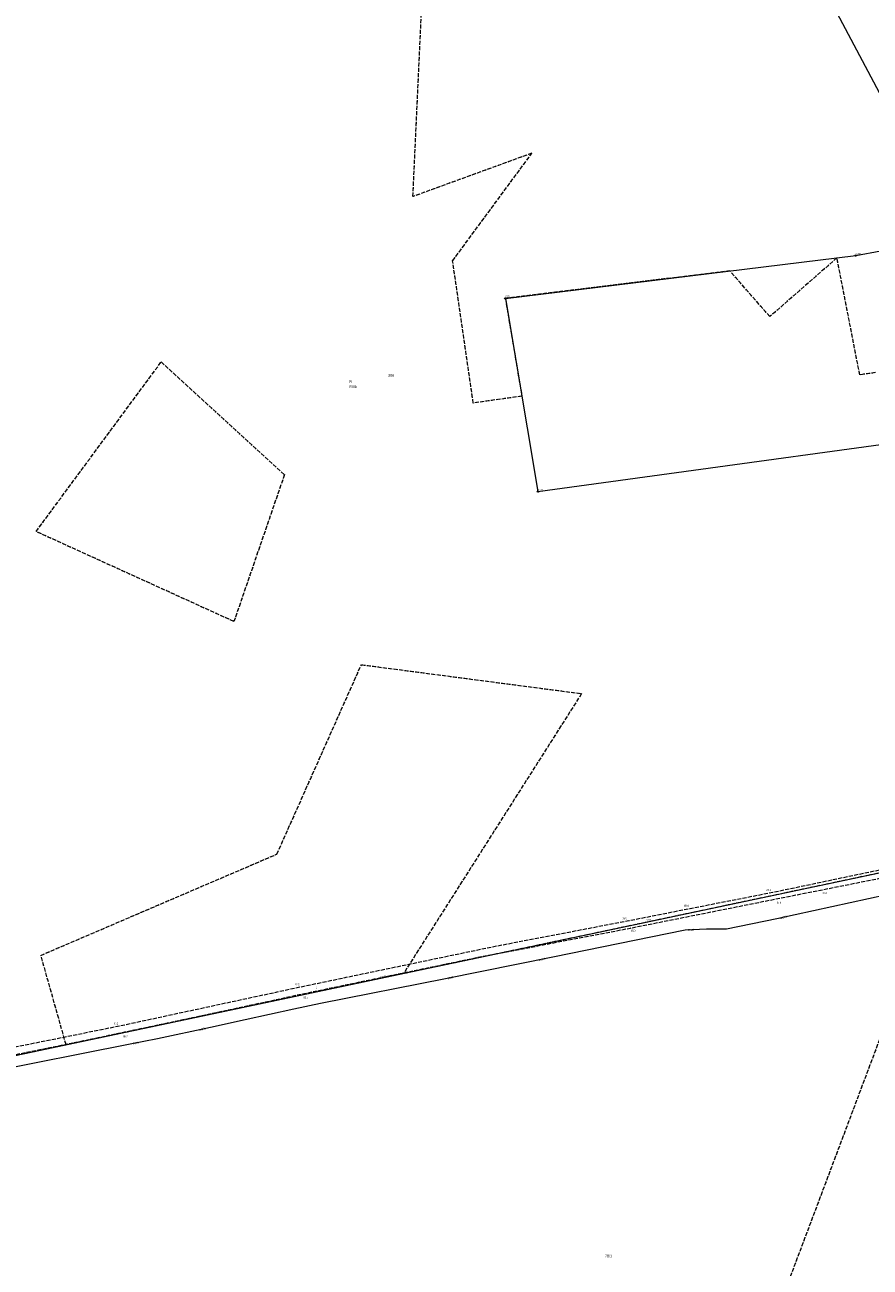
# Model space of a CAD drawing. Header units: metres. Extents: x 6524698 to 6533081, y 5883213 to 5896811.
# Tile 58 of 167: x 6528860 to 6529172, y 5888855 to 5889313. Entities that reach past the tile are written whole.
import ezdxf
from ezdxf.enums import TextEntityAlignment as Align

# ---------------------------------------------------------------- set-up
doc = ezdxf.new("R2010")
doc.units = ezdxf.units.M
doc.header["$MEASUREMENT"] = 0
for name, pattern in [('mapa zasadnicza$0$1.5_0.5', [2, 1.5, -0.5]), ('mapa zasadnicza$0$219-500', [0]), ('mapa zasadnicza$0$egkk-500', [2, 1.5, -0.5]), ('mapa zasadnicza$0$egug-500', [1, 0.5, -0.5])]:
    doc.linetypes.add(name, pattern=pattern)
doc.layers.get('0').update_dxf_attribs({"lineweight": 0})
for name, color, linetype in [('mapa zasadnicza$0$202-punkt graniczny', 7, 'Continuous'), ('mapa zasadnicza$0$202-punkt graniczny-Atr103', 7, 'Continuous'), ('mapa zasadnicza$0$203-punkt graniczny', 7, 'Continuous'), ('mapa zasadnicza$0$203-punkt graniczny-Atr103', 7, 'Continuous'), ('mapa zasadnicza$0$209-oznaczenie konturu klasyfikacyjnego', 7, 'Continuous'), ('mapa zasadnicza$0$210-oznaczenie konturu użytku gruntowego', 7, 'Continuous'), ('mapa zasadnicza$0$211-numer działki ewidencyjnej', 7, 'Continuous'), ('mapa zasadnicza$0$217-kontur klasyfikacyjny', 7, 'Continuous'), ('mapa zasadnicza$0$218-kontur użytku gruntowego', 7, 'Continuous'), ('mapa zasadnicza$0$219-działka ewidencyjna', 7, 'Continuous'), ('mapa zasadnicza$0$jezdnia', 7, 'Continuous'), ('mapa zasadnicza$0$jezdnia-Atr17', 7, 'Continuous'), ('mapa zasadnicza$0$pikieta naturalna', 7, 'Continuous'), ('mapa zasadnicza$0$pikieta naturalna-Atr2', 7, 'Continuous'), ('mapa zasadnicza$0$przewód wodociągowy', 7, 'Continuous'), ('mapa zasadnicza$0$przewód wodociągowy-Atr1', 7, 'Continuous'), ('mapa zasadnicza$0$rzędna', 7, 'Continuous'), ('mapa zasadnicza$0$rzędna-Atr2', 7, 'Continuous')]:
    doc.layers.add(name, color=color, linetype=linetype)
doc.styles.add('mapa zasadnicza$0$STANDARD', font='Working1250', dxfattribs={"width": 0.75})

# ---------------------------------------------------------------- blocks, each defined once
blk = doc.blocks.new('mapa zasadnicza$0$203')
at = {"linetype": 'Continuous', "lineweight": 0}
h = blk.add_hatch(color=0, dxfattribs=at)
edge = h.paths.add_edge_path()
edge.add_arc((0, 0), 0.045, 0, 360)
blk = doc.blocks.new('mapa zasadnicza$0$202')
at = {"color": 0, "linetype": 'Continuous', "lineweight": 0}
blk.add_circle((0, 0), 0.25, dxfattribs=at)
blk = doc.blocks.new('mapa zasadnicza$0$PW01')
at = {"linetype": 'Continuous', "lineweight": 13}
h = blk.add_hatch(color=0, dxfattribs=at)
edge = h.paths.add_edge_path()
edge.add_arc((0, 0), 0.045, 0, 360)

msp = doc.modelspace()

# ---------------------------------------------------------------- linework, layer by layer
at = {"layer": 'mapa zasadnicza$0$217-kontur klasyfikacyjny', "color": 92, "linetype": 'mapa zasadnicza$0$egkk-500', "lineweight": 18, "flags": 128}
for points in [[(6529003.52, 5889249.71), (6529008.8, 5889364.08)], [(6529047.38, 5889265.67), (6529003.52, 5889249.71)], [(6529018.16, 5889226.03), (6529047.38, 5889265.67)], [(6529025.77, 5889173.59), (6529018.16, 5889226.03)], [(6529159.84, 5889227.1), (6529135.1, 5889205.45)], [(6529168.26, 5889183.99), (6529159.84, 5889227.1)], [(6529120.39, 5889222.28), (6529037.59, 5889212.18)], [(6529135.1, 5889205.45), (6529120.39, 5889222.28)], [(6529037.59, 5889212.18), (6529043.67, 5889176.13)], [(6528864.6, 5889126.24), (6528910.7, 5889188.72)], [(6528910.7, 5889188.72), (6528956.15, 5889147.2)], [(6529174.03, 5889184.8), (6529168.26, 5889183.99)], [(6529043.67, 5889176.13), (6529025.77, 5889173.59)], [(6528956.15, 5889147.2), (6528937.54, 5889093.07)], [(6528937.54, 5889093.07), (6528864.6, 5889126.24)], [(6528953.38, 5889007.33), (6528984.51, 5889077.15)], [(6528984.51, 5889077.15), (6529065.69, 5889066.5)], [(6529065.69, 5889066.5), (6529000.12, 5888963.42)], [(6528866.37, 5888970.03), (6528953.38, 5889007.33)], [(6529089.46, 5888982.3), (6529206.87, 5889007.11)], [(6529000.12, 5888963.42), (6529089.46, 5888982.3)], [(6528875.64, 5888937.11), (6528866.37, 5888970.03)], [(6529000.12, 5888963.42), (6528991.63, 5888961.62)], [(6528991.63, 5888961.62), (6528875.64, 5888937.11)], [(6529111.71, 5888769.27), (6529177.35, 5888943.61)], [(6528799.86, 5888921.1), (6528875.64, 5888937.11)]]:
    msp.add_lwpolyline(points, dxfattribs=at)
at = {"layer": 'mapa zasadnicza$0$218-kontur użytku gruntowego', "color": 3, "linetype": 'mapa zasadnicza$0$egug-500', "lineweight": 18, "flags": 128}
for points in [[(6529003.52, 5889249.71), (6529008.8, 5889364.08)], [(6529047.38, 5889265.67), (6529003.52, 5889249.71)], [(6529018.16, 5889226.03), (6529047.38, 5889265.67)], [(6529025.77, 5889173.59), (6529018.16, 5889226.03)], [(6529159.84, 5889227.1), (6529135.1, 5889205.45)], [(6529168.26, 5889183.99), (6529159.84, 5889227.1)], [(6529120.39, 5889222.28), (6529037.59, 5889212.18)], [(6529135.1, 5889205.45), (6529120.39, 5889222.28)], [(6529037.59, 5889212.18), (6529043.67, 5889176.13)], [(6528864.6, 5889126.24), (6528910.7, 5889188.72)], [(6528910.7, 5889188.72), (6528956.15, 5889147.2)], [(6529174.03, 5889184.8), (6529168.26, 5889183.99)], [(6529043.67, 5889176.13), (6529025.77, 5889173.59)], [(6528956.15, 5889147.2), (6528937.54, 5889093.07)], [(6528937.54, 5889093.07), (6528864.6, 5889126.24)], [(6528953.38, 5889007.33), (6528984.51, 5889077.15)], [(6528984.51, 5889077.15), (6529065.69, 5889066.5)], [(6529065.69, 5889066.5), (6529000.12, 5888963.42)], [(6528866.37, 5888970.03), (6528953.38, 5889007.33)], [(6529089.46, 5888982.3), (6529206.87, 5889007.11)], [(6529000.12, 5888963.42), (6529089.46, 5888982.3)], [(6528875.64, 5888937.11), (6528866.37, 5888970.03)], [(6529000.12, 5888963.42), (6528991.63, 5888961.62)], [(6528991.63, 5888961.62), (6528875.64, 5888937.11)], [(6529111.71, 5888769.27), (6529177.35, 5888943.61)], [(6528799.86, 5888921.1), (6528875.64, 5888937.11)]]:
    msp.add_lwpolyline(points, dxfattribs=at)
at = {"layer": 'mapa zasadnicza$0$219-działka ewidencyjna', "color": 7, "linetype": 'mapa zasadnicza$0$219-500', "lineweight": 18, "flags": 128}
for points in [[(6529144.02, 5889347.12), (6529203.62, 5889234.85)], [(6529166.75, 5889227.94), (6529203.62, 5889234.85)], [(6529037.59, 5889212.18), (6529166.75, 5889227.94)], [(6529037.59, 5889212.18), (6529049.6, 5889140.96)], [(6529049.6, 5889140.96), (6529239.62, 5889167.01)], [(6529089.46, 5888982.3), (6529206.87, 5889007.11)], [(6528991.63, 5888961.62), (6529089.46, 5888982.3)], [(6528799.86, 5888921.1), (6528991.63, 5888961.62)]]:
    msp.add_lwpolyline(points, dxfattribs=at)
at = {"layer": 'mapa zasadnicza$0$jezdnia', "color": 7, "linetype": 'mapa zasadnicza$0$1.5_0.5', "lineweight": 18, "flags": 128}
msp.add_lwpolyline([(6528804.79, 5888875.98), (6528811.86, 5888846.3), (6528812.07, 5888845.68), (6528812.24, 5888845.03), (6528812.39, 5888844.39), (6528812.52, 5888843.75), (6528812.61, 5888843.1), (6528812.68, 5888842.45), (6528812.72, 5888841.79), (6528812.74, 5888841.13), (6528812.73, 5888840.47), (6528812.69, 5888839.81), (6528812.63, 5888839.16), (6528812.55, 5888838.5), (6528812.43, 5888837.85), (6528812.29, 5888837.21), (6528811.87, 5888836.15), (6528811.38, 5888835.12), (6528810.81, 5888834.13), (6528810.17, 5888833.19), (6528809.46, 5888832.3), (6528808.68, 5888831.47), (6528807.84, 5888830.7), (6528806.94, 5888829.99), (6528805.99, 5888829.36), (6528805, 5888828.8), (6528803.96, 5888828.32), (6528802.9, 5888827.92), (6528801.8, 5888827.6), (6528800.69, 5888827.36), (6528769.1, 5888824.99), (6528742.72, 5888823.04), (6528726.44, 5888821.97), (6528707.46, 5888819.86), (6528706.72, 5888822.45), (6528720.76, 5888823.96), (6528799.49, 5888830.01), (6528801.12, 5888830.34), (6528802.7, 5888830.9), (6528804.18, 5888831.68), (6528805.52, 5888832.66), (6528806.73, 5888833.83), (6528807.75, 5888835.15), (6528808.9, 5888837.4), (6528809.17, 5888838.17), (6528809.54, 5888839.8), (6528809.68, 5888841.47), (6528809.58, 5888843.13), (6528809.24, 5888844.77), (6528808.67, 5888846.34), (6528801.67, 5888877.58), (6528794.88, 5888908.86), (6528794.43, 5888910.52), (6528794.2, 5888912.23), (6528794.2, 5888913.95), (6528794.43, 5888915.66), (6528794.87, 5888917.33), (6528795.53, 5888918.92), (6528796.39, 5888920.41), (6528797.45, 5888921.76), (6528798.67, 5888922.97), (6528800.04, 5888924.01), (6528801.54, 5888924.86), (6528803.13, 5888925.51), (6528804.8, 5888925.94), (6528806.51, 5888926.15), (6528895.88, 5888944.15), (6528961.97, 5888958.4), (6529032.76, 5888973.19), (6529083.13, 5888982.84), (6529105.79, 5888987.35), (6529136.18, 5888993.28), (6529202.52, 5889007.22), (6529230.51, 5889011.99), (6529247.64, 5889015.76), (6529256.88, 5889019.31), (6529257.91, 5889016.2), (6529247.03, 5889012.64), (6529228.99, 5889008.96), (6529202.02, 5889003.62), (6529154.53, 5888994.1), (6529137.23, 5888990.67), (6529083.64, 5888979.95), (6529027.27, 5888969.14), (6528962.65, 5888955.68), (6528896.1, 5888941.29), (6528859.03, 5888933.76), (6528807.37, 5888923.39), (6528805.93, 5888923.12), (6528804.53, 5888922.67), (6528803.22, 5888922.04), (6528801.98, 5888921.24), (6528800.87, 5888920.28), (6528799.9, 5888919.19), (6528799.07, 5888917.98), (6528798.41, 5888916.67), (6528797.92, 5888915.28), (6528797.62, 5888913.85), (6528797.52, 5888912.39), (6528797.6, 5888910.93), (6528797.88, 5888909.48)], close=True, dxfattribs=at)
at = {"layer": 'mapa zasadnicza$0$przewód wodociągowy', "color": 5, "linetype": 'Continuous', "lineweight": 18, "flags": 128}
msp.add_lwpolyline([(6529184.96, 5888993.75), (6529137.74, 5888983.53), (6529119.11, 5888979.67), (6529111.7, 5888979.67), (6529103.88, 5888979.3), (6529055.04, 5888969.39), (6529015.51, 5888961.35), (6528969.47, 5888952.22), (6528959.6, 5888950.24), (6528941.7, 5888946.27), (6528928.94, 5888943.48), (6528909.31, 5888939.21), (6528899.28, 5888937.3), (6528845.95, 5888926.7), (6528811.74, 5888920.13), (6528802.54, 5888918.36), (6528793.06, 5888915.61), (6528799.18, 5888885.16), (6528803.79, 5888862.45), (6528805.29, 5888854.72), (6528805.96, 5888851.42), (6528805.98, 5888850.52)], dxfattribs=at)

# ---------------------------------------------------------------- block references
at = {"layer": 'mapa zasadnicza$0$202-punkt graniczny', "color": 7, "linetype": 'Continuous', "lineweight": 18}
for p in [(6529166.75, 5889227.94), (6529037.59, 5889212.18), (6529049.6, 5889140.96)]:
    msp.add_blockref('mapa zasadnicza$0$202', p, dxfattribs=at)
at = {"layer": 'mapa zasadnicza$0$203-punkt graniczny', "color": 7, "linetype": 'Continuous', "lineweight": 18}
for p in [(6529089.46, 5888982.3), (6528991.63, 5888961.62)]:
    msp.add_blockref('mapa zasadnicza$0$203', p, dxfattribs=at)
at = {"layer": 'mapa zasadnicza$0$pikieta naturalna', "color": 7, "linetype": 'Continuous', "lineweight": 13}
for p in [(6529136.18, 5888993.28), (6529137.23, 5888990.67), (6529154.53, 5888994.1), (6529105.79, 5888987.35), (6529083.13, 5888982.84), (6529083.64, 5888979.95), (6528961.97, 5888958.4), (6528962.65, 5888955.68), (6528895.88, 5888944.15), (6528896.1, 5888941.29)]:
    msp.add_blockref('mapa zasadnicza$0$PW01', p, dxfattribs=at)
at = {"layer": 'mapa zasadnicza$0$rzędna', "color": 5, "linetype": 'Continuous', "lineweight": 18}
for p in [(6529103.88, 5888979.3), (6529015.51, 5888961.35), (6528899.28, 5888937.3)]:
    msp.add_blockref('mapa zasadnicza$0$PW01', p, dxfattribs=at)

# ---------------------------------------------------------------- texts
at = {"layer": 'mapa zasadnicza$0$202-punkt graniczny-Atr103', "color": 7, "style": 'mapa zasadnicza$0$STANDARD', "width": 0.667}
for s, p in [('5781', (6529166.75, 5889227.94)), ('5774', (6529037.59, 5889212.18)), ('5776', (6529049.6, 5889140.96))]:
    msp.add_text(s, height=0.75, dxfattribs=at).set_placement(p, align=Align.BOTTOM_LEFT)
at = {"layer": 'mapa zasadnicza$0$203-punkt graniczny-Atr103', "color": 7, "style": 'mapa zasadnicza$0$STANDARD', "width": 0.667}
for s, p in [('5777', (6529089.46, 5888982.3)), ('5773', (6528991.63, 5888961.62))]:
    msp.add_text(s, height=0.75, dxfattribs=at).set_placement(p, align=Align.BOTTOM_LEFT)
at = {"layer": 'mapa zasadnicza$0$209-oznaczenie konturu klasyfikacyjnego', "color": 3, "linetype": 'Continuous', "lineweight": 18, "style": 'mapa zasadnicza$0$STANDARD', "width": 0.79}
msp.add_text('RIIIb', height=1, dxfattribs=at).set_placement((6528980.04, 5889180.14), align=Align.TOP_LEFT)
at = {"layer": 'mapa zasadnicza$0$210-oznaczenie konturu użytku gruntowego', "color": 3, "linetype": 'Continuous', "lineweight": 18, "style": 'mapa zasadnicza$0$STANDARD', "width": 0.79}
msp.add_text('R', height=1, dxfattribs=at).set_placement((6528980.04, 5889181.04))
at = {"layer": 'mapa zasadnicza$0$211-numer działki ewidencyjnej', "color": 7, "linetype": 'Continuous', "lineweight": 18, "style": 'mapa zasadnicza$0$STANDARD', "width": 0.79}
for s, p in [('206', (6528994.39, 5889184.29)), ('78/1', (6529074.33, 5888859.71))]:
    msp.add_text(s, height=1, dxfattribs=at).set_placement(p, align=Align.TOP_LEFT)
at = {"layer": 'mapa zasadnicza$0$jezdnia-Atr17', "color": 7, "style": 'mapa zasadnicza$0$STANDARD', "width": 0.667}
msp.add_text('j.', height=0.75, rotation=11.766, dxfattribs=at).set_placement((6528968, 5888957.82))
at = {"layer": 'mapa zasadnicza$0$pikieta naturalna-Atr2', "color": 7, "style": 'mapa zasadnicza$0$STANDARD', "width": 0.667}
for s, p in [('87.6', (6529133.92, 5888993.73)), ('87.2', (6529154.49, 5888992.67)), ('88.4', (6529103.53, 5888987.98)), ('87.6', (6529137.66, 5888989.1)), ('88.8', (6529080.77, 5888983.34)), ('89.0', (6529083.91, 5888978.75)), ('86.5', (6528960.09, 5888958.92)), ('86.7', (6528963.2, 5888954.1)), ('86.2', (6528893.24, 5888944.53)), ('86.2', (6528896.73, 5888939.77))]:
    msp.add_text(s, height=0.75, dxfattribs=at).set_placement(p)
at = {"layer": 'mapa zasadnicza$0$przewód wodociągowy-Atr1', "color": 5, "style": 'mapa zasadnicza$0$STANDARD', "width": 0.667}
for rotation, p in [(13.015, (6529138.78, 5888983.75)), (12.296, (6529049.79, 5888968.32)), (13.061, (6528924.59, 5888942.53))]:
    msp.add_text('woD90', height=0.75, rotation=rotation, dxfattribs=at).set_placement(p, align=Align.MIDDLE_LEFT)
at = {"layer": 'mapa zasadnicza$0$rzędna-Atr2', "color": 5, "style": 'mapa zasadnicza$0$STANDARD', "width": 0.667}
for s, rotation, p in [('87.14', 2.709, (6529105.01, 5888979.35)), ('86.58', 11.496, (6529016.42, 5888961.53)), ('84.61', 10.782, (6528900.29, 5888937.49))]:
    msp.add_text(s, height=0.75, rotation=rotation, dxfattribs=at).set_placement(p, align=Align.MIDDLE_LEFT)

doc.saveas('drawing.dxf')
